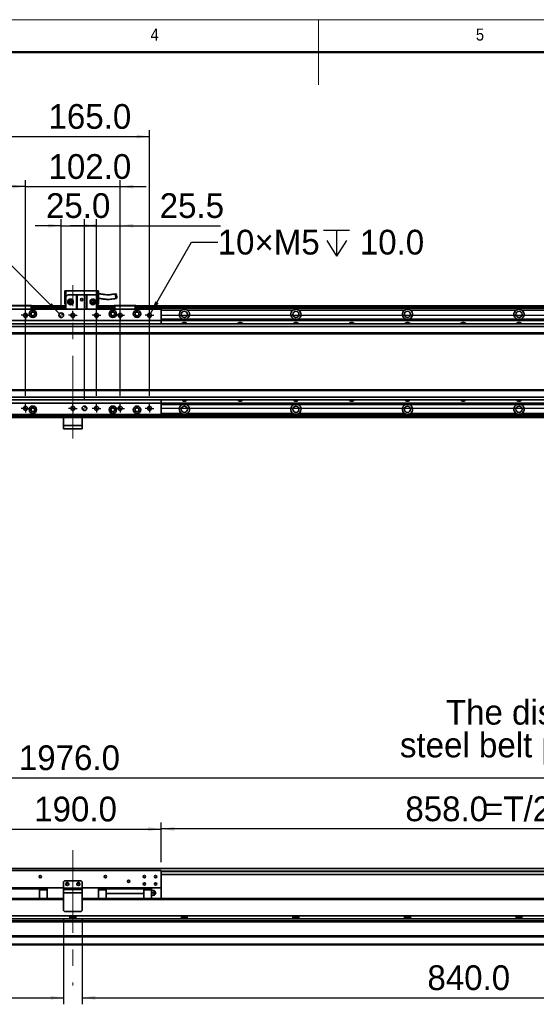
# Model space of a CAD drawing. Header units: millimetres. Extents: x 35 to 2905, y 35 to 2044.
# Tile 4 of 6: x 1148 to 1704, y 986 to 2044. Entities that reach past the tile are written whole.
import ezdxf

# ---------------------------------------------------------------- set-up
doc = ezdxf.new("R2010")
doc.units = ezdxf.units.MM
doc.header["$LTSCALE"] = 7
doc.linetypes.add('CENTERX2', pattern=[20.32, 12.7, -2.54, 2.54, -2.54])
doc.layers.add('黑色实线', color=7, linetype='Continuous')
doc.styles.add('SLDTEXTSTYLE1', font='Gothic.ttf', dxfattribs={"width": 0.913})
doc.styles.add('SLDTEXTSTYLE8', font='txt')
doc.dimstyles.new('SLDDIMSTYLE0', dxfattribs={"dimtxt": 26.6, "dimasz": 14, "dimexe": 0, "dimexo": 0.0625, "dimgap": 6.65, "dimtad": 2, "dimdec": 1, "dimrnd": 1e-09, "dimzin": 4, "dimdsep": 46, "dimtxsty": 'SLDTEXTSTYLE8', "dimsah": 1, "dimcen": 0.09, "dimadec": 0, "dimazin": 1, "dimtfac": 1, "dimtdec": 1, "dimtmove": 0, "dimatfit": 0, "dimfxl": 0, "dimfrac": 2, "dimtolj": 1, "dimtzin": 12, "dimarcsym": 0})
doc.dimstyles.new('SLDDIMSTYLE1', dxfattribs={"dimtxt": 26.6, "dimasz": 14, "dimexe": 0, "dimexo": 0.0625, "dimgap": 6.65, "dimtad": 2, "dimdec": 1, "dimrnd": 1e-09, "dimzin": 12, "dimdsep": 46, "dimtxsty": 'SLDTEXTSTYLE8', "dimsah": 1, "dimcen": 0.09, "dimadec": 0, "dimazin": 3, "dimtfac": 1, "dimtdec": 1, "dimtmove": 0, "dimatfit": 0, "dimfxl": 0, "dimfrac": 2, "dimtolj": 1, "dimtzin": 12, "dimarcsym": 0})
doc.dimstyles.new('SLDDIMSTYLE3', dxfattribs={"dimtxt": 26.6, "dimasz": 14, "dimexe": 0, "dimexo": 0.0625, "dimgap": 6.65, "dimtad": 0, "dimtih": 1, "dimtoh": 1, "dimdec": 1, "dimrnd": 1e-09, "dimzin": 4, "dimdsep": 46, "dimtxsty": 'SLDTEXTSTYLE8', "dimsah": 1, "dimcen": 0, "dimadec": 0, "dimazin": 1, "dimtfac": 1, "dimtdec": 1, "dimtofl": 0, "dimtmove": 0, "dimatfit": 3, "dimfxl": 0, "dimfrac": 2, "dimtolj": 1, "dimtzin": 12, "dimarcsym": 0})
doc.dimstyles.new('SLDDIMSTYLE4', dxfattribs={"dimtxt": 26.6, "dimasz": 14, "dimexe": 0, "dimexo": 0.0625, "dimgap": 6.65, "dimtad": 0, "dimtih": 1, "dimtoh": 1, "dimdec": 1, "dimrnd": 1e-09, "dimzin": 12, "dimdsep": 46, "dimtxsty": 'SLDTEXTSTYLE8', "dimsah": 1, "dimcen": 0, "dimadec": 0, "dimazin": 3, "dimtfac": 1, "dimtdec": 1, "dimtofl": 0, "dimtmove": 0, "dimatfit": 3, "dimfxl": 0, "dimfrac": 2, "dimtolj": 1, "dimtzin": 12, "dimarcsym": 0})
doc.dimstyles.new('SLDDIMSTYLE5', dxfattribs={"dimtxt": 26.6, "dimasz": 14, "dimexe": 0, "dimexo": 0.0625, "dimgap": 6.65, "dimtad": 2, "dimdec": 1, "dimrnd": 1e-09, "dimzin": 4, "dimdsep": 46, "dimtxsty": 'SLDTEXTSTYLE8', "dimsah": 1, "dimcen": 0.09, "dimadec": 0, "dimazin": 1, "dimtfac": 1, "dimtdec": 1, "dimtofl": 0, "dimtmove": 0, "dimatfit": 3, "dimfxl": 0, "dimfrac": 2, "dimtolj": 1, "dimtzin": 12, "dimarcsym": 0})

# ---------------------------------------------------------------- blocks, each defined once
blk = doc.blocks.new('SW_NOTE_4')
at = {"layer": '黑色实线', "color": 0, "char_height": 26.6, "attachment_point": 2, "style": 'SLDTEXTSTYLE8'}
for s, insert in [('The distance between the load plate and the ', (-409.3, 49)), ('steel belt protection belt shall be greater than 4mm', (-409.4, 13.8))]:
    blk.add_mtext(s, dxfattribs=dict(at, insert=insert))
blk = doc.blocks.new('_D_7')
at = {"layer": '黑色实线'}
for p, q in [((2263.6, 1726.3), (2263.6, 1754.3)), ((1301.6, 1726.3), (2270.6, 1726.3)), ((2263.6, 1626.3), (2263.6, 1726.3)), ((1301.6, 1626.3), (2270.6, 1626.3)), ((2263.6, 1626.3), (2263.6, 1598.3))]:
    blk.add_line(p, q, dxfattribs=at)
for points in [[(2263.6, 1726.3), (2265.7, 1740.3), (2261.5, 1740.3)], [(2263.6, 1626.3), (2261.5, 1612.3), (2265.7, 1612.3)]]:
    blk.add_solid(points, dxfattribs=at)
at = {"layer": '黑色实线', "insert": (2228.7, 1639.4), "char_height": 26.6, "attachment_point": 1, "rotation": 90, "style": 'SLDTEXTSTYLE8'}
blk.add_mtext('100.0', dxfattribs=at)
blk = doc.blocks.new('SW_SYMBOL_HOLE_DEPTH')
at = {"layer": '黑色实线', "color": 0}
for p, q in [((0, 6125), (5600, 6125)), ((2800, 6125), (2800, 525)), ((700, 3885), (2800, 525)), ((4900, 3885), (2800, 525))]:
    blk.add_line(p, q, dxfattribs=at)
blk = doc.blocks.new('_D_8')
at = {"layer": '黑色实线'}
for p, q in [((1114.5, 1804.8), (1086.5, 1804.8)), ((1191.3, 1728), (1114.5, 1804.8))]:
    blk.add_line(p, q, dxfattribs=at)
blk.add_solid([(1191.3, 1728), (1182.9, 1739.4), (1179.9, 1736.5)], dxfattribs=at)
at = {"layer": '黑色实线', "xscale": 0.004985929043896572, "yscale": 0.004985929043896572, "zscale": 0.004985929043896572}
blk.add_blockref('SW_SYMBOL_HOLE_DEPTH', (1001.3, 1787.1), dxfattribs=at)
at = {"layer": '黑色实线', "char_height": 26.6, "attachment_point": 1, "style": 'SLDTEXTSTYLE8'}
for s, insert in [('2×', (825.8, 1818.1)), ('%%c', (869.3, 1817.8)), ('5.0', (910.4, 1818.1)), ('H7', (956.7, 1818.1)), ('7.0', (1040.2, 1818.1))]:
    blk.add_mtext(s, dxfattribs=dict(at, insert=insert))
blk = doc.blocks.new('_D_9')
at = {"layer": '黑色实线'}
for p, q in [((1289.1, 1728.1), (1333.4, 1804.8)), ((1333.4, 1804.8), (1361.4, 1804.8))]:
    blk.add_line(p, q, dxfattribs=at)
blk.add_solid([(1289.1, 1728.1), (1297.9, 1739.2), (1294.3, 1741.3)], dxfattribs=at)
at = {"layer": '黑色实线', "xscale": 0.004985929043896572, "yscale": 0.004985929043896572, "zscale": 0.004985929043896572}
blk.add_blockref('SW_SYMBOL_HOLE_DEPTH', (1475.4, 1787.2), dxfattribs=at)
at = {"layer": '黑色实线', "char_height": 26.6, "attachment_point": 1, "style": 'SLDTEXTSTYLE8'}
for s, insert in [('10×M5', (1361.4, 1818.2)), ('10.0', (1514.3, 1818.2))]:
    blk.add_mtext(s, dxfattribs=dict(at, insert=insert))
blk = doc.blocks.new('_D_10')
at = {"layer": '黑色实线'}
for p, q in [((1193.1, 1822.6), (1165.1, 1822.6)), ((1193.1, 1735.2), (1193.1, 1829.6)), ((1193.1, 1822.6), (1218.1, 1822.6)), ((1218.1, 1635.2), (1218.1, 1829.6)), ((1218.1, 1822.6), (1246.1, 1822.6))]:
    blk.add_line(p, q, dxfattribs=at)
for points in [[(1193.1, 1822.6), (1179.1, 1824.7), (1179.1, 1820.5)], [(1218.1, 1822.6), (1232.1, 1820.5), (1232.1, 1824.7)]]:
    blk.add_solid(points, dxfattribs=at)
at = {"layer": '黑色实线', "insert": (1176.7, 1857.5), "char_height": 26.6, "attachment_point": 1, "style": 'SLDTEXTSTYLE8'}
blk.add_mtext('25.0', dxfattribs=at)
blk = doc.blocks.new('_D_11')
at = {"layer": '黑色实线'}
for p, q in [((1154.6, 1864.6), (1126.6, 1864.6)), ((1154.6, 1639.8), (1154.6, 1871.6)), ((1154.6, 1864.6), (1256.6, 1864.6)), ((1256.6, 1639.8), (1256.6, 1871.6)), ((1256.6, 1864.6), (1284.6, 1864.6))]:
    blk.add_line(p, q, dxfattribs=at)
for points in [[(1154.6, 1864.6), (1140.6, 1866.7), (1140.6, 1862.5)], [(1256.6, 1864.6), (1270.6, 1862.5), (1270.6, 1866.7)]]:
    blk.add_solid(points, dxfattribs=at)
at = {"layer": '黑色实线', "insert": (1179.4, 1899.5), "char_height": 26.6, "attachment_point": 1, "style": 'SLDTEXTSTYLE8'}
blk.add_mtext('102.0', dxfattribs=at)
blk = doc.blocks.new('_D_12')
at = {"layer": '黑色实线'}
for p, q in [((1123.1, 1639.8), (1123.1, 1925.4)), ((1123.1, 1918.4), (1288.1, 1918.4)), ((1288.1, 1639.8), (1288.1, 1925.4))]:
    blk.add_line(p, q, dxfattribs=at)
for points in [[(1123.1, 1918.4), (1137.1, 1916.3), (1137.1, 1920.5)], [(1288.1, 1918.4), (1274.1, 1920.5), (1274.1, 1916.3)]]:
    blk.add_solid(points, dxfattribs=at)
at = {"layer": '黑色实线', "insert": (1179.4, 1953.3), "char_height": 26.6, "attachment_point": 1, "style": 'SLDTEXTSTYLE8'}
blk.add_mtext('165.0', dxfattribs=at)
blk = doc.blocks.new('_D_13')
at = {"layer": '黑色实线'}
for p, q in [((1231.1, 1822.6), (1203.1, 1822.6)), ((1231.1, 1639.8), (1231.1, 1829.6)), ((1231.1, 1822.6), (1256.6, 1822.6)), ((1256.6, 1639.8), (1256.6, 1829.6)), ((1256.6, 1822.6), (1364.6, 1822.6))]:
    blk.add_line(p, q, dxfattribs=at)
for points in [[(1231.1, 1822.6), (1217.1, 1824.7), (1217.1, 1820.5)], [(1256.6, 1822.6), (1270.6, 1820.5), (1270.6, 1824.7)]]:
    blk.add_solid(points, dxfattribs=at)
at = {"layer": '黑色实线', "insert": (1299, 1857.5), "char_height": 26.6, "attachment_point": 1, "style": 'SLDTEXTSTYLE8'}
blk.add_mtext('25.5', dxfattribs=at)
blk = doc.blocks.new('SW_CENTERMARKSYMBOL_1')
at = {"layer": '黑色实线', "color": 0}
for p, q in [((-2.54, 0), (-4.64, 0)), ((0, 0), (-2.54, 0)), ((0, 2.54), (0, 4.64)), ((0, 0), (0, 2.54)), ((0, 0), (0, -2.54)), ((0, 0), (2.54, 0)), ((2.54, 0), (4.64, 0)), ((0, -2.54), (0, -4.64))]:
    blk.add_line(p, q, dxfattribs=at)
blk = doc.blocks.new('SW_CENTERMARKSYMBOL_2')
at = {"layer": '黑色实线', "color": 0}
for p, q in [((-2.54, 0), (-4.64, 0)), ((0, 0), (-2.54, 0)), ((0, 2.54), (0, 4.64)), ((0, 0), (0, 2.54)), ((0, 0), (0, -2.54)), ((0, 0), (2.54, 0)), ((2.54, 0), (4.64, 0)), ((0, -2.54), (0, -4.64))]:
    blk.add_line(p, q, dxfattribs=at)
blk = doc.blocks.new('SW_CENTERMARKSYMBOL_3')
at = {"layer": '黑色实线', "color": 0}
for p, q in [((-2.54, 0), (-4.64, 0)), ((0, 0), (-2.54, 0)), ((0, 2.54), (0, 4.64)), ((0, 0), (0, 2.54)), ((0, 0), (0, -2.54)), ((0, 0), (2.54, 0)), ((2.54, 0), (4.64, 0)), ((0, -2.54), (0, -4.64))]:
    blk.add_line(p, q, dxfattribs=at)
blk = doc.blocks.new('SW_CENTERMARKSYMBOL_4')
at = {"layer": '黑色实线', "color": 0}
for p, q in [((-2.54, 0), (-4.64, 0)), ((0, 0), (-2.54, 0)), ((0, 2.54), (0, 4.64)), ((0, 0), (0, 2.54)), ((0, 0), (0, -2.54)), ((0, 0), (2.54, 0)), ((2.54, 0), (4.64, 0)), ((0, -2.54), (0, -4.64))]:
    blk.add_line(p, q, dxfattribs=at)
blk = doc.blocks.new('SW_CENTERMARKSYMBOL_6')
at = {"layer": '黑色实线', "color": 0}
for p, q in [((-2.54, 0), (-4.64, 0)), ((0, 0), (-2.54, 0)), ((0, 2.54), (0, 4.64)), ((0, 0), (0, 2.54)), ((0, 0), (0, -2.54)), ((0, 0), (2.54, 0)), ((2.54, 0), (4.64, 0)), ((0, -2.54), (0, -4.64))]:
    blk.add_line(p, q, dxfattribs=at)
blk = doc.blocks.new('SW_CENTERMARKSYMBOL_7')
at = {"layer": '黑色实线', "color": 0}
for p, q in [((-2.54, 0), (-4.64, 0)), ((0, 0), (-2.54, 0)), ((0, 2.54), (0, 4.64)), ((0, 0), (0, 2.54)), ((0, 0), (0, -2.54)), ((0, 0), (2.54, 0)), ((2.54, 0), (4.64, 0)), ((0, -2.54), (0, -4.64))]:
    blk.add_line(p, q, dxfattribs=at)
blk = doc.blocks.new('SW_CENTERMARKSYMBOL_8')
at = {"layer": '黑色实线', "color": 0}
for p, q in [((-2.54, 0), (-4.64, 0)), ((0, 0), (-2.54, 0)), ((0, 2.54), (0, 4.64)), ((0, 0), (0, 2.54)), ((0, 0), (0, -2.54)), ((0, 0), (2.54, 0)), ((2.54, 0), (4.64, 0)), ((0, -2.54), (0, -4.64))]:
    blk.add_line(p, q, dxfattribs=at)
blk = doc.blocks.new('SW_CENTERMARKSYMBOL_9')
at = {"layer": '黑色实线', "color": 0}
for p, q in [((-2.54, 0), (-4.64, 0)), ((0, 0), (-2.54, 0)), ((0, 2.54), (0, 4.64)), ((0, 0), (0, 2.54)), ((0, 0), (0, -2.54)), ((0, 0), (2.54, 0)), ((2.54, 0), (4.64, 0)), ((0, -2.54), (0, -4.64))]:
    blk.add_line(p, q, dxfattribs=at)
blk = doc.blocks.new('SW_CENTERMARKSYMBOL_10')
at = {"layer": '黑色实线', "color": 0}
for p, q in [((-2.54, 0), (-4.64, 0)), ((0, 0), (-2.54, 0)), ((0, 2.54), (0, 4.64)), ((0, 0), (0, 2.54)), ((0, 0), (0, -2.54)), ((0, 0), (2.54, 0)), ((2.54, 0), (4.64, 0)), ((0, -2.54), (0, -4.64))]:
    blk.add_line(p, q, dxfattribs=at)
blk = doc.blocks.new('SW_CENTERMARKSYMBOL_11')
at = {"layer": '黑色实线', "color": 0}
for p, q in [((-2.54, 0), (-4.64, 0)), ((0, 0), (-2.54, 0)), ((0, 2.54), (0, 4.64)), ((0, 0), (0, 2.54)), ((0, 0), (0, -2.54)), ((0, 0), (2.54, 0)), ((2.54, 0), (4.64, 0)), ((0, -2.54), (0, -4.64))]:
    blk.add_line(p, q, dxfattribs=at)
blk = doc.blocks.new('SW_DOWELSYMBOL_0')
at = {"linetype": 'Continuous', "lineweight": 18}
h = blk.add_hatch(color=0, dxfattribs=at)
edge = h.paths.add_edge_path(flags=0)
edge.add_arc((0, 0), 2.5, 180, 270)
edge.add_line((0, -2.5), (0, 0))
edge.add_line((0, 0), (-2.5, 0))
h = blk.add_hatch(color=0, dxfattribs=at)
edge = h.paths.add_edge_path(flags=0)
edge.add_arc((0, 0), 2.5, 0, 90)
edge.add_line((0, 2.5), (0, 0))
edge.add_line((0, 0), (2.5, 0))
at = {"layer": '黑色实线', "color": 0}
blk.add_circle((0, 0), 2.5, dxfattribs=at)
blk = doc.blocks.new('SW_DOWELSYMBOL_1')
at = {"linetype": 'Continuous', "lineweight": 18}
h = blk.add_hatch(color=0, dxfattribs=at)
edge = h.paths.add_edge_path(flags=0)
edge.add_arc((0, 0), 2.5, 180, 270)
edge.add_line((0, -2.5), (0, 0))
edge.add_line((0, 0), (-2.5, 0))
h = blk.add_hatch(color=0, dxfattribs=at)
edge = h.paths.add_edge_path(flags=0)
edge.add_arc((0, 0), 2.5, 0, 90)
edge.add_line((0, 2.5), (0, 0))
edge.add_line((0, 0), (2.5, 0))
at = {"layer": '黑色实线', "color": 0}
blk.add_circle((0, 0), 2.5, dxfattribs=at)
blk = doc.blocks.new('_D_14')
at = {"layer": '黑色实线'}
for p, q in [((217.6, 1115.8), (217.6, 1236.1)), ((217.6, 1229.1), (2193.6, 1229.1)), ((2193.6, 1115.8), (2193.6, 1236.1))]:
    blk.add_line(p, q, dxfattribs=at)
for points in [[(217.6, 1229.1), (231.6, 1227), (231.6, 1231.2)], [(2193.6, 1229.1), (2179.6, 1231.2), (2179.6, 1227)]]:
    blk.add_solid(points, dxfattribs=at)
at = {"layer": '黑色实线', "insert": (1147.5, 1264), "char_height": 26.6, "attachment_point": 1, "style": 'SLDTEXTSTYLE8'}
blk.add_mtext('1976.0', dxfattribs=at)
blk = doc.blocks.new('_D_16')
at = {"layer": '黑色实线'}
for p, q in [((1300.6, 1138.3), (1300.6, 1181.2)), ((2158.6, 1131.5), (2158.6, 1181.2)), ((2158.6, 1174.2), (1300.6, 1174.2))]:
    blk.add_line(p, q, dxfattribs=at)
for points in [[(1300.6, 1174.2), (1314.6, 1172.1), (1314.6, 1176.3)], [(2158.6, 1174.2), (2144.6, 1176.3), (2144.6, 1172.1)]]:
    blk.add_solid(points, dxfattribs=at)
at = {"layer": '黑色实线', "char_height": 26.6, "attachment_point": 1, "style": 'SLDTEXTSTYLE8'}
for s, insert in [('858.0', (1563.3, 1209.1)), ('=T/2+18mm', (1648, 1209.1))]:
    blk.add_mtext(s, dxfattribs=dict(at, insert=insert))
blk = doc.blocks.new('_D_17')
at = {"layer": '黑色实线'}
for p, q in [((1110.6, 1138.3), (1110.6, 1181)), ((1300.6, 1138.3), (1300.6, 1181)), ((1110.6, 1174), (1300.6, 1174))]:
    blk.add_line(p, q, dxfattribs=at)
for points in [[(1110.6, 1174), (1124.6, 1171.9), (1124.6, 1176.1)], [(1300.6, 1174), (1286.6, 1176.1), (1286.6, 1171.9)]]:
    blk.add_solid(points, dxfattribs=at)
at = {"layer": '黑色实线', "insert": (1164, 1208.9), "char_height": 26.6, "attachment_point": 1, "style": 'SLDTEXTSTYLE8'}
blk.add_mtext('190.0', dxfattribs=at)
blk = doc.blocks.new('_D_18')
at = {"layer": '黑色实线'}
for p, q in [((355.6, 1069.8), (355.6, 985.7)), ((1195.6, 1077.6), (1195.6, 985.7)), ((355.6, 992.7), (1195.6, 992.7))]:
    blk.add_line(p, q, dxfattribs=at)
for points in [[(355.6, 992.7), (369.6, 990.6), (369.6, 994.8)], [(1195.6, 992.7), (1181.6, 994.8), (1181.6, 990.6)]]:
    blk.add_solid(points, dxfattribs=at)
at = {"layer": '黑色实线', "insert": (730.2, 1027.6), "char_height": 26.6, "attachment_point": 1, "style": 'SLDTEXTSTYLE8'}
blk.add_mtext('840.0', dxfattribs=at)
blk = doc.blocks.new('_D_19')
at = {"layer": '黑色实线'}
for p, q in [((1215.6, 1077.6), (1215.6, 985.7)), ((2055.6, 1069.8), (2055.6, 985.7)), ((1215.6, 992.7), (2055.6, 992.7))]:
    blk.add_line(p, q, dxfattribs=at)
for points in [[(1215.6, 992.7), (1229.6, 990.6), (1229.6, 994.8)], [(2055.6, 992.7), (2041.6, 994.8), (2041.6, 990.6)]]:
    blk.add_solid(points, dxfattribs=at)
at = {"layer": '黑色实线', "insert": (1587, 1027.6), "char_height": 26.6, "attachment_point": 1, "style": 'SLDTEXTSTYLE8'}
blk.add_mtext('840.0', dxfattribs=at)

msp = doc.modelspace()

# ---------------------------------------------------------------- linework, layer by layer
at = {"color": 7, "linetype": 'Continuous', "lineweight": 18}
for p, q in [((2905, 2044), (35, 2044)), ((1470, 2044), (1470, 1974)), ((70, 2009), (2870, 2009))]:
    msp.add_line(p, q, dxfattribs=at)
at = {"color": 7, "linetype": 'Continuous', "lineweight": 50}
msp.add_line((2870, 2009), (70, 2009), dxfattribs=at)
at = {"color": 7, "linetype": 'Continuous', "lineweight": 35}
for p, q in [((1197.07, 1752.57), (1198.07, 1752.57)), ((1197.07, 1752.57), (1197.07, 1738.17)), ((1198.07, 1746.17), (1198.07, 1752.57)), ((1198.07, 1752.57), (1232.07, 1752.57)), ((1200.07, 1748.17), (1198.07, 1746.17)), ((1200.07, 1748.17), (1209.57, 1748.17)), ((1209.57, 1732.77), (1209.57, 1748.17)), ((1209.57, 1748.17), (1210.07, 1748.17)), ((1210.07, 1748.17), (1210.07, 1732.77)), ((1220.07, 1748.17), (1210.07, 1748.17)), ((1220.07, 1732.77), (1220.07, 1748.17)), ((1220.07, 1748.17), (1220.57, 1748.17)), ((1220.57, 1748.17), (1230.07, 1748.17)), ((1220.57, 1748.17), (1220.57, 1732.77)), ((1232.07, 1746.17), (1230.07, 1748.17)), ((1232.07, 1752.57), (1233.07, 1752.57)), ((1232.07, 1752.57), (1232.07, 1746.17)), ((1233.07, 1738.17), (1233.07, 1752.57)), ((1160.57, 1736.47), (1138.57, 1736.47)), ((1138.7, 1736.77), (1160.45, 1736.77)), ((1160.45, 1736.77), (1161.27, 1736.77)), ((1160.57, 1736.47), (1160.45, 1736.77)), ((1161.57, 1736.47), (1160.57, 1736.47)), ((1160.57, 1732.77), (1160.57, 1736.47)), ((1161.27, 1736.77), (1161.57, 1736.47)), ((1161.57, 1736.47), (1161.57, 1732.77)), ((1198.07, 1736.27), (1161.57, 1736.27)), ((1161.57, 1736.07), (1198.07, 1736.07)), ((1161.57, 1735.87), (1198.07, 1735.87)), ((1198.07, 1735.77), (1161.57, 1735.77)), ((1197.07, 1738.17), (1198.07, 1738.17)), ((1198.07, 1746.17), (1198.07, 1732.77)), ((1232.07, 1746.17), (1232.07, 1732.77)), ((1232.07, 1738.17), (1233.07, 1738.17)), ((1249.57, 1736.27), (1232.07, 1736.27)), ((1232.07, 1736.07), (1249.57, 1736.07)), ((1232.07, 1735.87), (1249.57, 1735.87)), ((1249.57, 1735.77), (1232.07, 1735.77)), ((1249.57, 1736.47), (1249.87, 1736.77)), ((1250.57, 1736.47), (1249.57, 1736.47)), ((1249.57, 1732.77), (1249.57, 1736.47)), ((1249.87, 1736.77), (1250.7, 1736.77)), ((1250.57, 1736.47), (1250.7, 1736.77)), ((1250.57, 1736.47), (1250.57, 1732.77)), ((1272.57, 1736.47), (1250.57, 1736.47)), ((1250.7, 1736.77), (1272.45, 1736.77)), ((1272.45, 1736.77), (1273.27, 1736.77)), ((1272.57, 1736.47), (1272.45, 1736.77)), ((1272.57, 1732.77), (1272.57, 1736.47)), ((1273.57, 1736.47), (1272.57, 1736.47)), ((1273.27, 1736.77), (1273.57, 1736.47)), ((1273.57, 1736.47), (1273.57, 1732.77)), ((2181.57, 1736.27), (1273.57, 1736.27)), ((1273.57, 1736.07), (2095.57, 1736.07)), ((1273.57, 1735.87), (2095.57, 1735.87)), ((2181.57, 1735.77), (1273.57, 1735.77)), ((1300.57, 1732.77), (1110.57, 1732.77)), ((1198.07, 1733.77), (1161.57, 1733.77)), ((1249.57, 1733.77), (1232.07, 1733.77)), ((2181.57, 1733.77), (1273.57, 1733.77)), ((1300.57, 1732.77), (1300.57, 1720.77)), ((1442.4, 1731.77), (1328.74, 1731.77)), ((1562.4, 1731.77), (1448.74, 1731.77)), ((1682.4, 1731.77), (1568.74, 1731.77)), ((1802.4, 1731.77), (1688.74, 1731.77)), ((2161.07, 1717.27), (250.07, 1717.27)), ((1300.57, 1720.77), (1110.57, 1720.77)), ((1300.57, 1722.27), (2175.57, 1722.27)), ((1300.57, 1721.97), (2175.57, 1721.97)), ((1300.57, 1721.07), (2175.57, 1721.07)), ((1300.57, 1720.78), (2175.57, 1720.78)), ((1300.57, 1720.77), (1300.57, 1717.27)), ((2161.07, 1714.27), (250.07, 1714.27)), ((2161.07, 1707.27), (250.07, 1707.27)), ((250.07, 1706.27), (2161.07, 1706.27)), ((2161.07, 1646.27), (250.07, 1646.27)), ((2161.07, 1645.27), (250.07, 1645.27)), ((2161.07, 1638.27), (250.07, 1638.27)), ((2161.07, 1635.27), (250.07, 1635.27)), ((1300.57, 1631.77), (1110.57, 1631.77)), ((1300.57, 1635.27), (1300.57, 1631.77)), ((1300.57, 1631.77), (1300.57, 1619.77)), ((1300.57, 1631.76), (2175.57, 1631.76)), ((1300.57, 1631.47), (2175.57, 1631.47)), ((1300.57, 1630.57), (2175.57, 1630.57)), ((1300.57, 1630.28), (2175.57, 1630.28)), ((1300.57, 1619.77), (1110.57, 1619.77)), ((1195.57, 1617.77), (1195.57, 1619.77)), ((1196.57, 1619.77), (1196.57, 1617.77)), ((1214.57, 1617.77), (1214.57, 1619.77)), ((1215.57, 1619.77), (1215.57, 1617.77)), ((1442.4, 1620.78), (1328.74, 1620.78)), ((1562.4, 1620.78), (1448.74, 1620.78)), ((1682.4, 1620.78), (1568.74, 1620.78)), ((1802.4, 1620.78), (1688.74, 1620.78)), ((1195.57, 1618.78), (229.57, 1618.78)), ((1195.57, 1616.27), (229.57, 1616.27)), ((1196.57, 1617.77), (1195.57, 1617.77)), ((1195.57, 1616.27), (1195.57, 1617.77)), ((1215.57, 1616.27), (1195.57, 1616.27)), ((1195.57, 1616.27), (1195.57, 1607.77)), ((1214.57, 1617.77), (1196.57, 1617.77)), ((1215.57, 1617.77), (1214.57, 1617.77)), ((2181.57, 1618.78), (1215.57, 1618.78)), ((1215.57, 1617.77), (1215.57, 1616.27)), ((1215.57, 1616.27), (1215.57, 1607.77)), ((2181.57, 1616.27), (1215.57, 1616.27)), ((1195.57, 1607.77), (1215.57, 1607.77)), ((1195.57, 1604.27), (1195.57, 1607.77)), ((1215.57, 1604.27), (1195.57, 1604.27)), ((1215.57, 1607.77), (1215.57, 1604.27)), ((2161.07, 1131.79), (250.07, 1131.79)), ((1300.57, 1129.44), (1110.57, 1129.44)), ((1300.57, 1129.44), (1300.57, 1110.94)), ((2161.07, 1125.29), (1300.57, 1125.29)), ((1196.57, 1118.44), (1195.57, 1117.44)), ((1195.57, 1117.44), (1195.57, 1110.44)), ((1214.57, 1118.44), (1196.57, 1118.44)), ((1215.57, 1117.44), (1214.57, 1118.44)), ((1215.57, 1117.44), (1215.57, 1110.44)), ((1195.57, 1110.94), (1110.57, 1110.94)), ((1129.32, 1109.94), (1169.82, 1109.94)), ((1169.82, 1109.94), (1169.82, 1110.94)), ((1169.82, 1109.94), (1169.82, 1099.38)), ((1178.07, 1109.84), (1169.82, 1109.84)), ((1169.82, 1108.89), (1178.07, 1108.89)), ((1178.07, 1108.89), (1178.07, 1109.84)), ((1178.07, 1108.89), (1178.07, 1099.38)), ((1195.57, 1110.44), (1215.57, 1110.44)), ((1195.57, 1108.94), (1195.57, 1110.44)), ((1195.57, 1108.94), (1215.57, 1108.94)), ((1195.57, 1105.44), (1195.57, 1108.94)), ((1215.57, 1105.44), (1195.57, 1105.44)), ((1195.57, 1105.44), (1195.57, 1086.44)), ((1300.57, 1110.94), (1215.57, 1110.94)), ((1215.57, 1110.44), (1215.57, 1108.94)), ((1215.57, 1108.94), (1215.57, 1105.44)), ((1215.57, 1105.44), (1215.57, 1086.44)), ((1233.07, 1109.84), (1233.07, 1108.89)), ((1241.32, 1109.84), (1233.07, 1109.84)), ((1241.32, 1108.89), (1233.07, 1108.89)), ((1233.07, 1108.89), (1233.07, 1099.38)), ((1241.32, 1110.94), (1241.32, 1109.94)), ((1281.82, 1109.94), (1241.32, 1109.94)), ((1241.32, 1109.94), (1241.32, 1104.94)), ((1241.32, 1104.94), (1281.82, 1104.94)), ((1241.32, 1104.94), (1241.32, 1104.64)), ((1281.82, 1104.64), (1241.32, 1104.64)), ((1241.32, 1104.64), (1241.32, 1099.38)), ((1281.82, 1109.94), (1281.82, 1110.94)), ((1281.82, 1109.94), (1281.82, 1104.94)), ((1290.07, 1109.84), (1281.82, 1109.84)), ((1290.07, 1108.89), (1281.82, 1108.89)), ((1281.82, 1104.64), (1281.82, 1104.94)), ((1281.82, 1104.64), (1281.82, 1099.38)), ((1290.07, 1108.89), (1290.07, 1109.84)), ((1290.07, 1099.38), (1290.07, 1108.89)), ((1290.07, 1107.94), (1292.39, 1107.94)), ((1290.07, 1105.44), (1292.39, 1105.44)), ((1292.39, 1102.94), (1290.07, 1102.94)), ((1300.57, 1110.94), (1300.57, 1099.44)), ((1195.57, 1099.38), (229.57, 1099.38)), ((1178.07, 1099.44), (1195.57, 1099.44)), ((1215.57, 1099.44), (1233.07, 1099.44)), ((2181.57, 1099.38), (1215.57, 1099.38)), ((1290.07, 1099.44), (2175.57, 1099.44)), ((2008.57, 1080.84), (402.57, 1080.84)), ((1195.57, 1086.44), (1196.57, 1085.44)), ((1214.57, 1085.44), (1196.57, 1085.44)), ((1202.4, 1080.84), (1202.4, 1077.44)), ((1208.74, 1077.44), (1208.74, 1080.84)), ((1214.57, 1085.44), (1215.57, 1086.44)), ((1322.4, 1080.84), (1322.4, 1077.44)), ((1328.74, 1077.44), (1328.74, 1080.84)), ((1442.4, 1080.84), (1442.4, 1077.44)), ((1448.74, 1077.44), (1448.74, 1080.84)), ((1562.4, 1080.84), (1562.4, 1077.44)), ((1568.74, 1077.44), (1568.74, 1080.84)), ((1682.4, 1080.84), (1682.4, 1077.44)), ((1688.74, 1077.44), (1688.74, 1080.84)), ((2009.33, 1074.38), (401.82, 1074.38)), ((2008.57, 1077.44), (402.57, 1077.44)), ((1208.74, 1079.44), (1202.4, 1079.44)), ((1328.74, 1079.44), (1322.4, 1079.44)), ((1448.74, 1079.44), (1442.4, 1079.44)), ((1568.74, 1079.44), (1562.4, 1079.44)), ((1688.74, 1079.44), (1682.4, 1079.44)), ((2181.57, 1059.38), (229.57, 1059.38)), ((2181.57, 1058.38), (229.57, 1058.38)), ((2181.57, 1050.44), (229.57, 1050.44)), ((2181.57, 1049.44), (229.57, 1049.44))]:
    msp.add_line(p, q, dxfattribs=at)
at = {"color": 8, "linetype": 'Continuous', "lineweight": 35}
for p, q in [((1198.07, 1735.27), (1161.57, 1735.27)), ((1249.57, 1735.27), (1232.07, 1735.27)), ((2181.57, 1735.27), (1273.57, 1735.27)), ((1322.4, 1731.77), (1300.57, 1731.77)), ((1322.4, 1620.78), (1300.57, 1620.78)), ((1195.57, 1617.27), (229.57, 1617.27)), ((2181.57, 1617.27), (1215.57, 1617.27)), ((2161.07, 1128.79), (1300.57, 1128.79)), ((2161.07, 1128.29), (1300.57, 1128.29)), ((1195.57, 1098.38), (229.57, 1098.38)), ((2181.57, 1098.38), (1215.57, 1098.38)), ((2008.57, 1075.38), (402.57, 1075.38))]:
    msp.add_line(p, q, dxfattribs=at)
at = {"color": 7, "linetype": 'Continuous', "lineweight": 35}
for centre, radius in [((1203.07, 1740.67), 3), ((1203.07, 1740.67), 1.7), ((1203.07, 1740.67), 1.6), ((1215.07, 1743.17), 1.25), ((1227.07, 1740.67), 3), ((1227.07, 1740.67), 1.7), ((1227.07, 1740.67), 1.6), ((1154.57, 1726.27), 2.1), ((1162.57, 1727.77), 4), ((1162.57, 1727.77), 2.25), ((1162.57, 1727.77), 2), ((1193.07, 1726.27), 2.5), ((1205.57, 1726.27), 2.1), ((1231.07, 1726.27), 2.1), ((1248.57, 1727.77), 4), ((1248.57, 1727.77), 2.25), ((1248.57, 1727.77), 2), ((1256.57, 1726.27), 2.1), ((1274.57, 1727.77), 4), ((1274.57, 1727.77), 2.25), ((1274.57, 1727.77), 2), ((1288.07, 1726.27), 2.1), ((1325.57, 1727.27), 3.3), ((1445.57, 1727.27), 3.3), ((1565.57, 1727.27), 3.3), ((1685.57, 1727.27), 3.3), ((1154.57, 1626.27), 2.1), ((1162.57, 1624.77), 4), ((1162.57, 1624.77), 2.25), ((1162.57, 1624.77), 2), ((1205.57, 1626.27), 2.1), ((1218.07, 1626.27), 2.5), ((1231.07, 1626.27), 2.1), ((1248.57, 1624.77), 4), ((1248.57, 1624.77), 2.25), ((1248.57, 1624.77), 2), ((1256.57, 1626.27), 2.1), ((1274.57, 1624.77), 4), ((1274.57, 1624.77), 2.25), ((1274.57, 1624.77), 2), ((1288.07, 1626.27), 2.1), ((1325.57, 1625.27), 3.3), ((1445.57, 1625.27), 3.3), ((1565.57, 1625.27), 3.3), ((1685.57, 1625.27), 3.3), ((1170.57, 1122.94), 1.25), ((1240.57, 1122.94), 1.25), ((1282.57, 1122.94), 1.25), ((1294.57, 1122.94), 1.25), ((1199.57, 1114.94), 1.7), ((1199.57, 1114.94), 1.25), ((1211.57, 1114.94), 1.7), ((1211.57, 1114.94), 1.25), ((1265.57, 1117.94), 1.25), ((1282.57, 1114.94), 1.25), ((1294.57, 1114.94), 1.25)]:
    msp.add_circle(centre, radius, dxfattribs=at)
for centre, radius, start, end in [((1325.57, 1727.27), 5.5, 125.18979, 245.50882), ((1325.57, 1727.27), 5.5, 294.49118, 54.81021), ((1445.57, 1727.27), 5.5, 125.18979, 245.50882), ((1445.57, 1727.27), 5.5, 294.49118, 54.81021), ((1565.57, 1727.27), 5.5, 125.18979, 245.50882), ((1565.57, 1727.27), 5.5, 294.49118, 54.81021), ((1685.57, 1727.27), 5.5, 125.18979, 245.50882), ((1685.57, 1727.27), 5.5, 294.49118, 54.81021), ((1325.57, 1714.77), 3.75, 41.91572, 138.08428), ((1385.57, 1714.77), 3.75, 41.91572, 138.08428), ((1445.57, 1714.77), 3.75, 41.91572, 138.08428), ((1505.57, 1714.77), 3.75, 41.91572, 138.08428), ((1565.57, 1714.77), 3.75, 41.91572, 138.08428), ((1625.57, 1714.77), 3.75, 41.91572, 138.08428), ((1685.57, 1714.77), 3.75, 41.91572, 138.08428), ((1325.57, 1625.27), 5.5, 114.49118, 234.81021), ((1325.57, 1637.78), 3.75, 221.91572, 318.08428), ((1325.57, 1625.27), 5.5, 305.18979, 65.50882), ((1385.57, 1637.78), 3.75, 221.91572, 318.08428), ((1445.57, 1625.27), 5.5, 114.49118, 234.81021), ((1445.57, 1637.78), 3.75, 221.91572, 318.08428), ((1445.57, 1625.27), 5.5, 305.18979, 65.50882), ((1505.57, 1637.78), 3.75, 221.91572, 318.08428), ((1565.57, 1625.27), 5.5, 114.49118, 234.81021), ((1565.57, 1637.78), 3.75, 221.91572, 318.08428), ((1565.57, 1625.27), 5.5, 305.18979, 65.50882), ((1625.57, 1637.78), 3.75, 221.91572, 318.08428), ((1685.57, 1625.27), 5.5, 114.49118, 234.81021), ((1685.57, 1637.78), 3.75, 221.91572, 318.08428), ((1685.57, 1625.27), 5.5, 305.18979, 65.50882), ((1291.57, 1105.44), 3, 4.42207, 56.61739), ((1291.57, 1105.44), 3, 303.36445, 355.55829), ((1294.47, 1105.44), 0.25, 0, 68.66881), ((1294.47, 1105.44), 0.25, 291.36622, 0)]:
    msp.add_arc(centre, radius, start, end, dxfattribs=at)
for points, knots in [([(1251.81, 1749.32), (1250.77, 1749.16), (1248.95, 1748.87), (1246.57, 1748.5), (1244.76, 1748.35), (1243.18, 1748.32), (1241.41, 1748.4), (1239.55, 1748.63), (1237.65, 1748.91), (1236.14, 1749.13), (1234.71, 1749.27), (1233.77, 1749.32), (1233.21, 1749.3), (1233.07, 1749.29)], [0, 0, 0, 0, 0.1728241, 0.3012115, 0.3945092, 0.4622009, 0.5503057, 0.6704393, 0.7542687, 0.8531365, 0.9124961, 0.9778851, 1, 1, 1, 1]), ([(1251.43, 1748.16), (1251.46, 1748.41), (1251.51, 1748.91), (1251.69, 1749.31), (1251.91, 1749.35), (1252.14, 1749.07), (1252.36, 1748.56), (1252.55, 1747.87), (1252.69, 1747.06), (1252.77, 1746.22), (1252.77, 1745.44), (1252.7, 1744.82), (1252.56, 1744.43), (1252.36, 1744.35), (1252.16, 1744.45), (1251.97, 1744.79), (1251.8, 1745.33), (1251.64, 1746.06), (1251.53, 1746.81), (1251.46, 1747.35), (1251.43, 1747.61), (1251.42, 1747.69), (1251.42, 1747.72), (1251.42, 1747.79), (1251.42, 1747.95), (1251.43, 1748.08), (1251.43, 1748.16)], [0, 0, 0, 0, 0.0648169, 0.1297793, 0.1897321, 0.242619, 0.2944125, 0.3462427, 0.3987243, 0.4521994, 0.5066008, 0.5614519, 0.616052, 0.6697727, 0.7270682, 0.7653757, 0.8036913, 0.8589088, 0.914229, 0.949554, 0.9640009, 0.9648509, 0.9657588, 0.9687101, 0.9805281, 1, 1, 1, 1]), ([(1202.86, 1739.54), (1202.73, 1739.56), (1202.47, 1739.61), (1202.13, 1739.83), (1201.87, 1740.15), (1201.73, 1740.55), (1201.71, 1740.99), (1201.85, 1741.43), (1202.11, 1741.8), (1202.35, 1741.97), (1202.47, 1742.04)], [0, 0, 0, 0, 0.1153486, 0.2312704, 0.3517785, 0.4770105, 0.6065191, 0.74024, 0.8783409, 1, 1, 1, 1]), ([(1203.07, 1739.52), (1203.08, 1739.52), (1203.2, 1739.52), (1203.43, 1739.56), (1203.75, 1739.72), (1204, 1739.97), (1204.17, 1740.28), (1204.24, 1740.63), (1204.2, 1740.98), (1204.06, 1741.3), (1203.82, 1741.57), (1203.52, 1741.75), (1203.17, 1741.83), (1202.82, 1741.81), (1202.49, 1741.68), (1202.21, 1741.46), (1202.02, 1741.17), (1201.92, 1740.83), (1201.92, 1740.48), (1202.03, 1740.14), (1202.24, 1739.85), (1202.52, 1739.64), (1202.75, 1739.57), (1202.86, 1739.54)], [0, 0, 0, 0, 0.0017237, 0.0516366, 0.1015441, 0.1514564, 0.2013704, 0.2512881, 0.3012034, 0.351115, 0.4010265, 0.4509412, 0.500855, 0.5507757, 0.6006878, 0.6506019, 0.7005163, 0.7504307, 0.8003419, 0.8502558, 0.9001741, 0.9500902, 1, 1, 1, 1]), ([(1203.68, 1742.04), (1203.81, 1741.95), (1204.08, 1741.77), (1204.34, 1741.34), (1204.45, 1740.87), (1204.38, 1740.4), (1204.17, 1740), (1203.85, 1739.7), (1203.53, 1739.57), (1203.34, 1739.55), (1203.29, 1739.54)], [0, 0, 0, 0, 0.1408048, 0.2880609, 0.4304362, 0.5679421, 0.7005812, 0.8284653, 0.9515916, 1, 1, 1, 1]), ([(1226.94, 1739.54), (1226.89, 1739.54), (1226.69, 1739.55), (1226.37, 1739.66), (1226.03, 1739.93), (1225.79, 1740.32), (1225.7, 1740.78), (1225.77, 1741.26), (1226.01, 1741.7), (1226.28, 1741.94), (1226.45, 1742.03), (1226.47, 1742.04)], [0, 0, 0, 0, 0.04883025, 0.16800727, 0.29191861, 0.42054424, 0.55395978, 0.69216765, 0.83493509, 0.98190371, 1, 1, 1, 1]), ([(1226.86, 1739.54), (1226.73, 1739.58), (1226.48, 1739.65), (1226.21, 1739.89), (1226.04, 1740.14), (1225.94, 1740.4), (1225.92, 1740.61), (1225.92, 1740.75), (1225.93, 1740.77), (1225.93, 1740.78), (1225.93, 1740.78), (1225.93, 1740.78), (1225.93, 1740.78), (1225.93, 1740.78)], [0, 0, 0, 0, 0.2369318, 0.4416658, 0.6142323, 0.7545053, 0.9380788, 0.982965, 0.9897878, 0.9952063, 0.9975517, 0.9997681, 1, 1, 1, 1]), ([(1227.29, 1739.54), (1227.42, 1739.57), (1227.7, 1739.61), (1228.06, 1739.87), (1228.31, 1740.21), (1228.43, 1740.62), (1228.42, 1741.05), (1228.28, 1741.46), (1228.03, 1741.81), (1227.8, 1741.96), (1227.68, 1742.04)], [0, 0, 0, 0, 0.12478363, 0.24982007, 0.37484509, 0.4998435, 0.62483156, 0.74982428, 0.87482028, 1, 1, 1, 1]), ([(1233.07, 1744.29), (1233.44, 1744.3), (1234.33, 1744.34), (1235.7, 1744.16), (1237.12, 1743.96), (1238.39, 1743.77), (1239.49, 1743.62), (1240.45, 1743.51), (1241.69, 1743.41), (1243.52, 1743.33), (1246.12, 1743.43), (1249.12, 1743.85), (1251.26, 1744.19), (1252.39, 1744.38)], [0, 0, 0, 0, 0.0561686, 0.1350517, 0.2093746, 0.275828, 0.3326396, 0.3788404, 0.4216805, 0.5224836, 0.6560405, 0.8185849, 1, 1, 1, 1]), ([(1155.54, 1725.55), (1155.49, 1725.54), (1155.39, 1725.52), (1155.22, 1725.56), (1155, 1725.7), (1154.85, 1725.9), (1154.75, 1726.09), (1154.72, 1726.17), (1154.7, 1726.23), (1154.7, 1726.27), (1154.7, 1726.33), (1154.77, 1726.51), (1154.9, 1726.73), (1155.11, 1726.93), (1155.29, 1727.01), (1155.44, 1727.02), (1155.58, 1726.98), (1155.71, 1726.88), (1155.83, 1726.7), (1155.91, 1726.44), (1155.92, 1726.14), (1155.85, 1725.87), (1155.73, 1725.68), (1155.62, 1725.59), (1155.56, 1725.56), (1155.54, 1725.55)], [0, 0, 0, 0, 0.03564584, 0.07106239, 0.12816679, 0.23375873, 0.26510701, 0.28778804, 0.30047605, 0.30922725, 0.3180133, 0.34121965, 0.44947565, 0.51789411, 0.56177004, 0.59570332, 0.62982225, 0.66045733, 0.70534516, 0.77065912, 0.8385227, 0.90632592, 0.9507111, 0.98506717, 1, 1, 1, 1]), ([(1255.5, 1725.61), (1255.45, 1725.66), (1255.34, 1725.77), (1255.24, 1726.05), (1255.22, 1726.38), (1255.3, 1726.68), (1255.43, 1726.88), (1255.56, 1726.98), (1255.7, 1727.02), (1255.86, 1727.01), (1256.05, 1726.92), (1256.23, 1726.73), (1256.35, 1726.54), (1256.42, 1726.39), (1256.45, 1726.32), (1256.45, 1726.25), (1256.43, 1726.16), (1256.33, 1725.97), (1256.18, 1725.74), (1255.96, 1725.57), (1255.8, 1725.52), (1255.64, 1725.53), (1255.55, 1725.58), (1255.51, 1725.61), (1255.5, 1725.61)], [0, 0, 0, 0, 0.0470115, 0.1074022, 0.1877483, 0.2687119, 0.309857, 0.3438444, 0.377998, 0.4086447, 0.4557946, 0.5367487, 0.6101791, 0.6342392, 0.658514, 0.6668691, 0.6778967, 0.7205771, 0.8357698, 0.8837751, 0.9322374, 0.9637433, 0.9953262, 1, 1, 1, 1]), ([(1328.74, 1731.77), (1328.28, 1732.04), (1327.33, 1732.59), (1325.65, 1732.85), (1323.91, 1732.64), (1322.9, 1732.05), (1322.4, 1731.77)], [0, 0, 0, 0, 0.2356941, 0.4864639, 0.7448509, 1, 1, 1, 1]), ([(1448.74, 1731.77), (1448.28, 1732.04), (1447.33, 1732.59), (1445.65, 1732.85), (1443.91, 1732.64), (1442.9, 1732.05), (1442.4, 1731.77)], [0, 0, 0, 0, 0.2356941, 0.4864639, 0.7448509, 1, 1, 1, 1]), ([(1568.74, 1731.77), (1568.28, 1732.04), (1567.33, 1732.59), (1565.65, 1732.85), (1563.91, 1732.64), (1562.9, 1732.05), (1562.4, 1731.77)], [0, 0, 0, 0, 0.2356941, 0.4864813, 0.7448509, 1, 1, 1, 1]), ([(1688.74, 1731.77), (1688.28, 1732.04), (1687.33, 1732.59), (1685.65, 1732.85), (1683.91, 1732.64), (1682.9, 1732.05), (1682.4, 1731.77)], [0, 0, 0, 0, 0.2356941, 0.4864813, 0.7448509, 1, 1, 1, 1]), ([(1322.4, 1620.78), (1322.86, 1620.51), (1323.81, 1619.95), (1325.49, 1619.69), (1327.24, 1619.91), (1328.24, 1620.49), (1328.74, 1620.78)], [0, 0, 0, 0, 0.2356941, 0.4864639, 0.7448509, 1, 1, 1, 1]), ([(1442.4, 1620.78), (1442.86, 1620.51), (1443.81, 1619.95), (1445.49, 1619.69), (1447.24, 1619.91), (1448.24, 1620.49), (1448.74, 1620.78)], [0, 0, 0, 0, 0.2356941, 0.4864639, 0.7448509, 1, 1, 1, 1]), ([(1562.4, 1620.78), (1562.86, 1620.51), (1563.81, 1619.95), (1565.49, 1619.69), (1567.24, 1619.91), (1568.24, 1620.49), (1568.74, 1620.78)], [0, 0, 0, 0, 0.2356941, 0.4864639, 0.7448509, 1, 1, 1, 1]), ([(1682.4, 1620.78), (1682.86, 1620.51), (1683.81, 1619.95), (1685.49, 1619.69), (1687.24, 1619.91), (1688.24, 1620.49), (1688.74, 1620.78)], [0, 0, 0, 0, 0.2356941, 0.4864639, 0.7448509, 1, 1, 1, 1]), ([(1292.39, 1107.94), (1292.54, 1107.85), (1292.85, 1107.66), (1293.14, 1107.24), (1293.26, 1106.76), (1293.19, 1106.27), (1292.94, 1105.83), (1292.63, 1105.57), (1292.43, 1105.46), (1292.39, 1105.44)], [0, 0, 0, 0, 0.1597191, 0.3194272, 0.4791348, 0.6388439, 0.7985586, 0.9582648, 1, 1, 1, 1]), ([(1293.22, 1107.94), (1293.21, 1107.94), (1293.19, 1107.94), (1292.93, 1107.94), (1292.63, 1107.94), (1292.43, 1107.94), (1292.39, 1107.94)], [0, 0, 0, 0, 0.2759361, 0.596141, 0.916328, 1, 1, 1, 1]), ([(1292.39, 1105.44), (1292.54, 1105.35), (1292.85, 1105.16), (1293.14, 1104.74), (1293.26, 1104.26), (1293.19, 1103.77), (1292.94, 1103.33), (1292.63, 1103.07), (1292.43, 1102.96), (1292.39, 1102.94)], [0, 0, 0, 0, 0.1597192, 0.31942737, 0.47913498, 0.6388442, 0.79855938, 0.95826529, 1, 1, 1, 1]), ([(1292.39, 1102.94), (1292.54, 1102.94), (1292.85, 1102.94), (1293.13, 1102.94), (1293.25, 1102.94), (1293.22, 1102.94), (1293.22, 1102.94)], [0, 0, 0, 0, 0.3188238, 0.637624, 0.9564262, 1, 1, 1, 1]), ([(1294.56, 1105.21), (1294.56, 1105.21), (1294.56, 1105.22), (1294.56, 1105.26), (1294.56, 1105.32), (1294.56, 1105.39), (1294.56, 1105.47), (1294.56, 1105.55), (1294.56, 1105.61), (1294.56, 1105.66), (1294.56, 1105.67), (1294.56, 1105.68), (1294.56, 1105.68)], [0, 0, 0, 0, 0.1074293, 0.2148619, 0.3222914, 0.4297218, 0.5371516, 0.6445867, 0.7520163, 0.8594452, 0.9668742, 1, 1, 1, 1])]:
    msp.add_open_spline(points, degree=3, knots=knots, dxfattribs=at)
at = {"layer": '黑色实线', "linetype": 'CENTERX2', "lineweight": 18}
for p, q in [((1205.57, 1593.82), (1205.57, 1758.72)), ((1205.57, 1151.39), (1205.57, 1005.79))]:
    msp.add_line(p, q, dxfattribs=at)

# ---------------------------------------------------------------- block references
at = {"layer": '黑色实线'}
for name, p in [('SW_CENTERMARKSYMBOL_6', (1154.57, 1726.27)), ('SW_DOWELSYMBOL_1', (1193.07, 1726.27)), ('SW_CENTERMARKSYMBOL_9', (1205.57, 1726.27)), ('SW_CENTERMARKSYMBOL_7', (1231.07, 1726.27)), ('SW_CENTERMARKSYMBOL_8', (1256.57, 1726.27)), ('SW_CENTERMARKSYMBOL_10', (1288.07, 1726.27)), ('SW_CENTERMARKSYMBOL_1', (1154.57, 1626.27)), ('SW_CENTERMARKSYMBOL_2', (1205.57, 1626.27)), ('SW_CENTERMARKSYMBOL_3', (1231.07, 1626.27)), ('SW_CENTERMARKSYMBOL_4', (1256.57, 1626.27)), ('SW_CENTERMARKSYMBOL_11', (1288.07, 1626.27)), ('SW_DOWELSYMBOL_0', (1218.07, 1626.27)), ('SW_NOTE_4', (2366.25, 1263.92))]:
    msp.add_blockref(name, p, dxfattribs=at)

# ---------------------------------------------------------------- texts
at = {"color": 7, "linetype": 'Continuous', "lineweight": 0, "char_height": 12.96, "attachment_point": 1, "style": 'SLDTEXTSTYLE1'}
for s, insert in [('4', (1289.17, 2034.52)), ('5', (1639.17, 2034.52))]:
    msp.add_mtext(s, dxfattribs=dict(at, insert=insert))

# ---------------------------------------------------------------- dimensions: what is measured, and where the dimension line sits
at = {"layer": '黑色实线'}
for base, p1, p2, dimstyle, picture, middle in [((1288.07, 1918.44), (1123.07, 1630.91), (1288.07, 1630.91), 'SLDDIMSTYLE5', '_D_12', (1221.8, 1918.44)), ((1256.57, 1864.57), (1154.57, 1630.91), (1256.57, 1630.91), 'SLDDIMSTYLE0', '_D_11', (1221.8, 1864.57)), ((1218.07, 1822.57), (1193.07, 1726.27), (1218.07, 1626.27), 'SLDDIMSTYLE0', '_D_10', (1209.51, 1822.57)), ((1256.57, 1822.57), (1231.07, 1630.91), (1256.57, 1630.91), 'SLDDIMSTYLE1', '_D_13', (1331.79, 1822.57)), ((2193.57, 1229.06), (217.57, 1106.94), (2193.57, 1106.94), 'SLDDIMSTYLE5', '_D_14', (1199.45, 1229.06)), ((1300.57, 1173.96), (1110.57, 1129.44), (1300.57, 1129.44), 'SLDDIMSTYLE5', '_D_17', (1206.33, 1173.96)), ((1195.57, 992.69), (355.57, 1078.74), (1195.57, 1086.44), 'SLDDIMSTYLE5', '_D_18', (772.53, 992.69)), ((2055.57, 992.69), (1215.57, 1086.44), (2055.57, 1078.74), 'SLDDIMSTYLE5', '_D_19', (1629.37, 992.69))]:
    dim = msp.add_linear_dim(base=base, p1=p1, p2=p2, dimstyle=dimstyle, dxfattribs=at)
    dim.commit()
    dim.dimension.update_dxf_attribs({"geometry": picture, "text_midpoint": middle, "dimtype": 160})
dim = msp.add_diameter_dim_2p(p1=(1194.84, 1724.5), p2=(1191.3, 1728.04), text='2×<>H7{\\fGDT;x}7.0', dimstyle='SLDDIMSTYLE3', dxfattribs=at)
dim.commit()
dim.dimension.update_dxf_attribs({"geometry": '_D_8', "text_midpoint": (956.16, 1804.8), "dimtype": 163})
dim = msp.add_diameter_dim_2p(p1=(1287.02, 1724.45), p2=(1289.12, 1728.09), text='10×M5{\\fGDT;x}10.0', dimstyle='SLDDIMSTYLE4', override={"dimpost": '<>'}, dxfattribs=at)
dim.commit()
dim.dimension.update_dxf_attribs({"geometry": '_D_9', "text_midpoint": (1470.64, 1804.8), "dimtype": 163})
dim = msp.add_linear_dim(base=(2263.57, 1726.27), p1=(1292.71, 1626.27), p2=(1292.71, 1726.27), angle=90, dimstyle='SLDDIMSTYLE0', dxfattribs=at)
dim.commit()
dim.dimension.update_dxf_attribs({"geometry": '_D_7', "text_midpoint": (2263.57, 1681.75), "dimtype": 160})
dim = msp.add_linear_dim(base=(1300.57, 1174.18), p1=(2158.57, 1122.64), p2=(1300.57, 1129.44), text='<>=T/2+18mm', dimstyle='SLDDIMSTYLE5', dxfattribs=at)
dim.commit()
dim.dimension.update_dxf_attribs({"geometry": '_D_16', "text_midpoint": (1705.85, 1174.18), "dimtype": 160})

doc.saveas('drawing.dxf')
